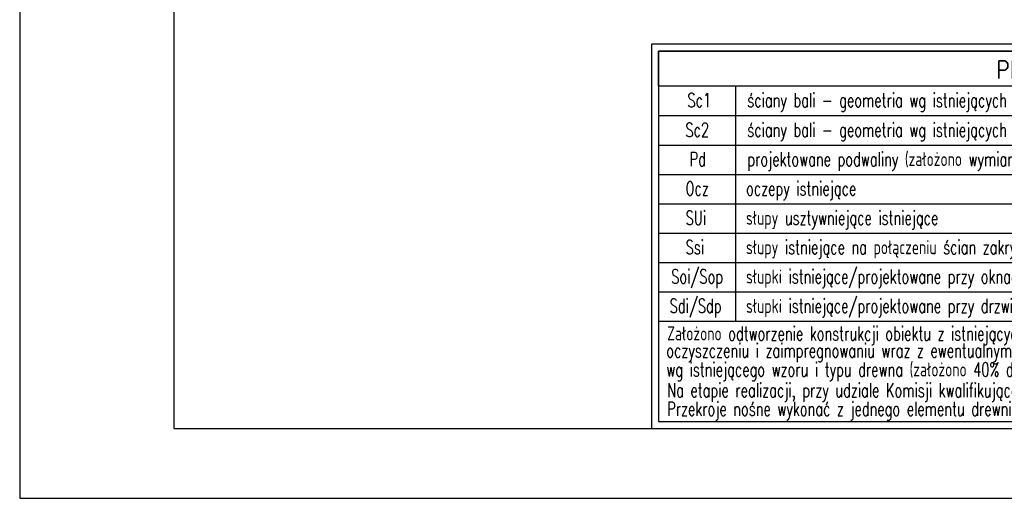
# Model space of a CAD drawing. Header units: centimetres. Extents: x 152786 to 159501, y -6718 to 1403.
# Tile 22 of 89: x 152786 to 153489, y -5032 to -4690. Entities that reach past the tile are written whole.
import ezdxf
from ezdxf.enums import TextEntityAlignment as Align

# ---------------------------------------------------------------- set-up
doc = ezdxf.new("R2010")
doc.units = ezdxf.units.CM
doc.header["$LTSCALE"] = 0.1
doc.layers.get('0').update_dxf_attribs({"color": 45})
for name, color, linetype in [('A_wymiary_zewn', 4, 'Continuous'), ('Format', 7, 'Continuous'), ('opisy_R&F', 3, 'Continuous'), ('ozn_graficzne_R&F', 5, 'Continuous')]:
    doc.layers.add(name, color=color, linetype=linetype)
doc.styles.add('simplex 0.6', font='simplex.shx', dxfattribs={"width": 0.6})

# ---------------------------------------------------------------- blocks, each defined once
blk = doc.blocks.new('tab_przekroje ścian')
at = {"color": 4}
for points in [[(155207.07, -1210.2), (155937.07, -1210.2), (155937.07, -935.66), (155207.07, -935.66)], [(155212.07, -1205.2), (155932.07, -1205.2), (155932.07, -940.66), (155212.07, -940.66)], [(155212.07, -940.66), (155932.07, -940.66), (155932.07, -965.66), (155212.07, -965.66)]]:
    blk.add_lwpolyline(points, close=True, dxfattribs=at)
for points in [[(155267.07, -965.66), (155267.07, -1133.66)], [(155212.07, -986.66), (155932.07, -986.66)], [(155212.07, -1007.66), (155932.07, -1007.66)], [(155212.07, -1028.66), (155932.07, -1028.66)], [(155212.07, -1049.66), (155932.07, -1049.66)], [(155212.07, -1070.66), (155932.07, -1070.66)], [(155212.07, -1091.66), (155932.07, -1091.66)], [(155212.07, -1112.66), (155932.07, -1112.66)], [(155212.07, -1133.66), (155932.07, -1133.66)], [(155212.07, -1133.66), (155932.07, -1133.66)], [(155212.07, -1205.2), (155932.07, -1205.2)]]:
    blk.add_lwpolyline(points, dxfattribs=at)
at = {"layer": 'opisy_R&F', "color": 2, "style": 'simplex 0.6', "width": 0.85}
blk.add_text('PRZEKROJE ELEMENTÓW ŚCIAN', height=12.5, dxfattribs=at).set_placement((155563.42, -960), align=Align.CENTER)
at = {"layer": 'opisy_R&F', "style": 'simplex 0.6', "width": 0.68}
for s, p in [('ściany bali - geometria wg istniejących bali ', (155275.58, -980.69)), ('Sc1', (155232.79, -980.69)), ('ściany bali - geometria wg istniejących bali ', (155275.58, -1001.69)), ('Sc2', (155231.37, -1001.69)), ('Pd', (155234.37, -1022.69)), ('projektowane podwaliny (założono wymianę podwalin na dębowe)', (155275.58, -1022.69)), ('oczepy istniejące', (155274.66, -1043.69)), ('Ocz', (155231.44, -1043.69)), ('SUi', (155231.53, -1064.69)), ('słupy usztywniejące istniejące', (155274.66, -1064.69)), ('Ssi', (155231.53, -1085.69)), ('słupy istniejące na połączeniu ścian zakrystii i nawy', (155274.66, -1085.69)), ('Soi/Sop', (155221.24, -1106.69)), ('słupki istniejące/projektowane przy oknach', (155274.66, -1106.69)), ('Sdi/Sdp', (155220.13, -1127.69)), ('słupki istniejące/projektowane przy drzwiach', (155274.66, -1127.69)), ('Założono odtworzenie konstrukcji obiektu z istniejących elementów zakwalifikowanych do ponownego wbudowania po uprzednim ', (155218.32, -1147.33)), ('oczyszczeniu i zaimpregnowaniu wraz z ewentualnym uzupełnieniem uszkodzonych i brakujących elementów jako nowe', (155217.73, -1159.64)), ('wg istniejącego wzoru i typu drewna (założono 40%%% do odtworzenia z możliwością zwiększenia ilości o 20%%%).    ', (155217.73, -1173.07)), ('Na etapie realizacji, przy udziale Komisji kwalifikującej drewno ustalić stopień i zakres oczyszczenia istniejących elementów. ', (155218.32, -1187.97)), ('Przekroje nośne wykonać z jednego elementu drewnianego lub łączyć na mikrowczepy.', (155218.32, -1201.32))]:
    blk.add_text(s, height=10, dxfattribs=at).set_placement(p)

msp = doc.modelspace()

# ---------------------------------------------------------------- linework, layer by layer
at = {"layer": 'Format'}
msp.add_lwpolyline([(152785.6077, -5032.3377), (154885.6077, -5032.3377), (154885.6077, -3547.3377), (152785.6077, -3547.3377)], close=True, dxfattribs=at)
at = {"layer": 'ozn_graficzne_R&F'}
msp.add_lwpolyline([(152895.6077, -4982.3377), (154835.6077, -4982.3377), (154835.6077, -3597.3377), (152895.6077, -3597.3377)], close=True, dxfattribs=at)

# ---------------------------------------------------------------- block references
at = {"layer": 'A_wymiary_zewn'}
msp.add_blockref('tab_przekroje ścian', (-1970.4318, -3772.1404), dxfattribs=at)

doc.saveas('drawing.dxf')
